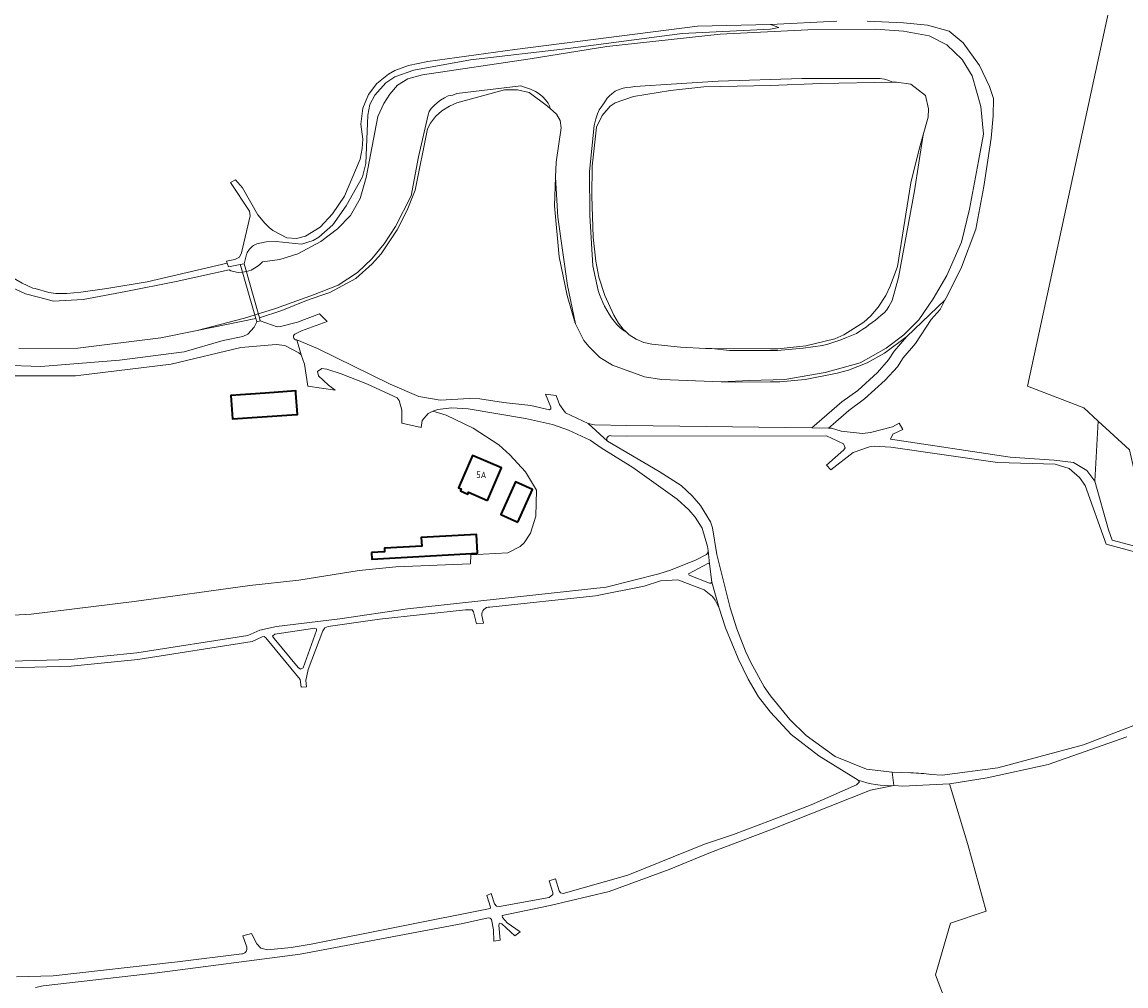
# Model space of a CAD drawing. Header units: metres. Extents: x 140853 to 145288, y 474558 to 480269.
# Tile 76 of 256: x 141292 to 141599, y 477058 to 477326. Entities that reach past the tile are written whole.
import ezdxf
from ezdxf.enums import TextEntityAlignment as Align

# ---------------------------------------------------------------- set-up
doc = ezdxf.new("R2010")
doc.units = ezdxf.units.M
doc.header["$MEASUREMENT"] = 0
for name, color, linetype, lineweight in [('B-WE-GR-BOS_LOOF-G', 40, 'Continuous', 13), ('B-WE-GR-GRAS-G', 60, 'Continuous', 13), ('B-WE-GW-WATERGANG_INSTEEK-G', 90, 'Continuous', 18), ('B-WE-KW-KUNSTWERK_BRUG-G', 170, 'Continuous', 18), ('B-WE-OG-BEBOUWING-G', 7, 'Continuous', 35), ('B-WE-OG-BEBOUWING_HUISNUMMER-T18', 10, 'Continuous', 18), ('B-WE-OG-TERREIN_ERF-G', 7, 'Continuous', 18), ('B-WE-OG-WATER-G', 130, 'Continuous', 18), ('B-WE-VH-ONVERHARD-G', 252, 'Continuous', 18), ('B-WE-VH-VERHARDING_STRAATBAKSTEEN-G', 252, 'Continuous', 18)]:
    doc.layers.add(name, color=color, linetype=linetype, lineweight=lineweight)
doc.styles.add('NLCS-ISO', font='txt')

msp = doc.modelspace()

# ---------------------------------------------------------------- linework, layer by layer
at = {"layer": 'B-WE-GR-BOS_LOOF-G', "ltscale": 0.2, "flags": 128}
for points in [[(141526.796, 477326.185), (141536.873, 477325.753), (141543.601, 477325.111), (141549.649, 477323.401), (141553.531, 477320.154), (141558.016, 477313.865), (141560.783, 477308.067), (141561.952, 477304.689), (141561.83, 477299.881), (141561.249, 477293.656), (141559.285, 477280.243), (141556.983, 477268.391), (141553.081, 477257.828), (141549.146, 477250), (141548.433, 477248.64), (141547.079, 477246.056), (141544.586, 477243.27), (141540.238, 477236.641), (141536.823, 477232.617), (141535.241, 477230.191), (141531.866, 477226.407), (141526.122, 477221.218), (141521.699, 477218.006), (141517.351, 477214.228), (141516.038, 477213.087), (141516.945, 477213.075), (141519.593, 477212.278), (141525.561, 477211.661), (141527.731, 477211.898), (141533.851, 477213.429), (141535.723, 477214.496), (141536.71, 477212.774), (141533.96, 477211.397), (141533.288, 477210.07), (141566.533, 477205.043), (141578.808, 477204.235), (141584.145, 477203.586), (141587.839, 477201.371), (141590.117, 477198.35), (141591.055, 477215.089), (141587.049, 477218.761), (141571.376, 477224.742), (141598.552, 477350.235)], [(141284.202, 477257.821), (141291.998, 477253.423), (141294.995, 477252.038), (141295.584, 477251.947), (141299.428, 477250.78), (141301.389, 477250.541), (141304.399, 477250.563), (141308.272, 477250.903), (141315.525, 477251.957), (141326.711, 477253.759), (141348.997, 477258.93), (141348.805, 477259.543), (141351.144, 477260.018), (141352.381, 477260.615), (141352.999, 477261.841), (141355.377, 477272.084), (141355.164, 477273.394), (141349.857, 477281.424), (141351.275, 477282.166), (141353.261, 477279.86), (141357.486, 477272.388), (141359.406, 477270.044), (141360.686, 477268.901), (141361.666, 477268.026), (141365.58, 477265.963), (141368.198, 477265.825), (141370.739, 477266.473), (141374.824, 477268.94), (141378.285, 477272.626), (141381.594, 477277.541), (141385.922, 477287.834), (141386.525, 477290.83), (141386.699, 477293.43), (141386.14, 477297.568), (141386.649, 477302.06), (141388.279, 477305.811), (141390.515, 477308.887), (141393.778, 477311.522), (141395.551, 477312.553), (141399.363, 477313.919), (141399.363, 477313.919), (141404.731, 477315.031), (141428.943, 477318.364), (141479.688, 477324.805), (141500, 477325.262), (141518.379, 477326.227)], [(141286.317, 477230.585), (141297.22, 477230.284), (141319.065, 477232.031), (141336.999, 477234.339), (141347.873, 477237.461), (141353.323, 477238.583), (141354.734, 477239.23), (141356.43, 477241.172), (141357.198, 477242.674), (141356.928, 477243.6), (141340.661, 477240.26), (141330.568, 477238.187), (141307.478, 477235.342), (141291.052, 477235.279)], [(141285.278, 477148.23), (141305.514, 477148.827), (141323.886, 477150.674), (141354.727, 477155.506), (141358.066, 477156.948), (141362.693, 477157.957), (141380.268, 477160.118), (141399.123, 477162.854), (141454.262, 477168.909), (141468.959, 477172.596), (141472.19, 477173.629), (141479.313, 477176.495), (141482.134, 477177.94), (141482.528, 477178.441), (141482.637, 477179.069), (141482.459, 477180.199), (141480.958, 477185.27), (141479.035, 477188.322), (141477.248, 477190.369), (141474.066, 477193.34), (141474.066, 477193.34), (141461.738, 477202.171), (141452.894, 477207.622), (141449.829, 477209.751), (141443.864, 477212.5), (141439.343, 477214.091), (141431.896, 477215.751), (141415.931, 477218.506), (141411.313, 477218.733), (141407.484, 477218.298), (141406.087, 477217.785), (141409.844, 477216.67), (141417.312, 477213.059), (141424.42, 477208.421), (141427.507, 477205.716), (141431.913, 477200.985), (141434.889, 477195.863), (141434.791, 477188.617), (141433.251, 477183.871), (141431.506, 477181.23), (141430.436, 477180.221), (141426.949, 477178.421), (141416.685, 477177.875), (141416.569, 477175.355), (141395.816, 477174.563), (141385.632, 477173.494), (141368.891, 477170.821), (141355.302, 477169.35), (141323.102, 477164.907), (141294.543, 477161.381), (141287.852, 477160.999)], [(141554.53, 477038.254), (141545.783, 477061.179), (141550.024, 477075.513), (141559.863, 477078.868), (141554.802, 477097.383), (141549.684, 477114.211), (141536.721, 477113.595), (141534.216, 477113.751), (141527.775, 477112.504), (141500, 477101.47), (141483.317, 477095.183), (141471.816, 477090.445), (141455.127, 477084.299), (141438.745, 477080.41), (141425.434, 477077.605), (141425.475, 477077.086), (141426.754, 477075.655), (141430.367, 477073.089), (141428.916, 477072.012), (141425.253, 477075.328), (141424.65, 477075.536), (141424.483, 477074.92), (141424.816, 477070.751), (141423.076, 477070.534), (141423.002, 477073.653), (141422.436, 477076.502), (141422.054, 477076.887), (141421.519, 477076.976), (141414.419, 477075.388), (141369.283, 477066.898), (141329.562, 477061.749), (141297.798, 477058.131), (141295.671, 477057.638)]]:
    msp.add_lwpolyline(points, dxfattribs=at)
for points in [[(141500, 477308.33), (141481.436, 477307.949), (141472.166, 477306.94), (141461.926, 477305.28), (141456.79, 477303.559), (141455.445, 477302.584), (141453.149, 477300.029), (141451.602, 477296.761), (141450.443, 477285.929), (141450.321, 477277.555), (141450.71, 477266.201), (141451.437, 477259.545), (141452.214, 477255.104), (141453.902, 477250), (141456.458, 477244.519), (141457.749, 477242.243), (141459, 477240.605), (141459.971, 477239.742), (141460.719, 477239.077), (141462.643, 477237.819), (141464.751, 477236.895), (141466.999, 477236.402), (141474.934, 477235.578), (141481.881, 477235.287), (141483.685, 477235.275), (141500, 477235.167), (141501.979, 477235.112), (141509.777, 477235.94), (141517.79, 477237.896), (141520.331, 477239.062), (141525.896, 477242.601), (141527.877, 477244.287), (141529.871, 477246.762), (141531.967, 477250), (141533.235, 477252.546), (141535.296, 477258.002), (141538.95, 477281.248), (141541.232, 477290.612), (141542.364, 477294.616), (141543.745, 477299.496), (141543.835, 477301.835), (141542.987, 477305.593), (141538.929, 477308.672), (141534.95, 477309.242), (141533.866, 477309.223), (141513.905, 477308.868), (141500, 477308.33)], [(141483.039, 477175.37), (141482.751, 477175.552), (141477.167, 477172.588), (141477.366, 477172.251), (141483.01, 477170.021), (141483.389, 477169.994), (141483.66, 477170.26), (141483.039, 477175.37)], [(141368.687, 477146.538), (141369.356, 477146.078), (141370.075, 477146.455), (141373.828, 477156.863), (141373.76, 477157.308), (141373.351, 477157.494), (141362.239, 477155.799), (141361.613, 477155.293), (141362.017, 477154.597), (141368.687, 477146.538)]]:
    msp.add_lwpolyline(points, close=True, dxfattribs=at)
msp.add_lwpolyline([(141441.809, 477296.528), (141441.553, 477298.577), (141440.522, 477300.366), (141438.758, 477301.946), (141438.027, 477302.601), (141432.929, 477306.392), (141429.688, 477307.127), (141426.017, 477307.09), (141412.816, 477303.476), (141410.778, 477302.633), (141408.6, 477301.319), (141406.849, 477299.765), (141405.468, 477297.873), (141404.683, 477296.31), (141401.209, 477279.277), (141398.972, 477273.683), (141396.244, 477268.199), (141391.729, 477261.511), (141389.245, 477258.737), (141384.705, 477254.659), (141377.544, 477250.818), (141375.025, 477250), (141371.031, 477248.626), (141364.199, 477245.769), (141357.92, 477243.774), (141358.168, 477242.902), (141362.899, 477241.299), (141363.792, 477241.312), (141368.55, 477242.552), (141374.641, 477244.889), (141376.746, 477242.776), (141369.646, 477240.171), (141368.105, 477239.373), (141368.105, 477239.373, 0.9240749), (141368.312, 477237.634), (141368.312, 477237.634), (141374.084, 477235.254), (141394.283, 477225.358), (141402.222, 477221.93), (141408.171, 477220.883), (141416.333, 477221.338), (141419.172, 477221.282), (141425.747, 477220.24), (141433.372, 477219.407), (141438.587, 477218.188), (141438.957, 477218.475), (141438.879, 477218.937), (141437.406, 477222.509), (141440.374, 477222.203), (141441.3, 477219.643), (141442.983, 477217.403), (141449.315, 477214.42), (141451.006, 477213.999), (141460.05, 477213.81), (141511.42, 477213.146), (141519.785, 477220.414), (141524.184, 477223.608), (141529.683, 477228.576), (141532.793, 477232.064), (141534.355, 477234.458), (141537.839, 477238.565), (141531.635, 477233.965), (141526.822, 477231.253), (141521.651, 477229.262), (141518.52, 477228.377), (141509.61, 477226.642), (141502.551, 477225.973), (141500, 477225.941), (141490.349, 477225.853), (141486.263, 477226.007), (141469.678, 477226.632), (141464.931, 477227.377), (141456.066, 477230.622), (141452.499, 477232.782), (141449.564, 477235.684), (141448.109, 477237.475), (141445.789, 477242.062), (141445.667, 477242.303), (141443.452, 477250), (141441.197, 477260.738), (141439.906, 477274.925), (141440.253, 477282.83), (141440.44, 477287.076), (141441.809, 477296.528)], format="xyb", close=True, dxfattribs=at)
for points in [[(141607.311, 477177.097), (141593.283, 477180.822), (141587.427, 477197.205), (141585.79, 477199.416), (141582.914, 477201.919), (141579.027, 477203.095), (141563.032, 477203.578), (141533.382, 477207.781), (141528.747, 477208.068), (141527.466, 477207.89), (141522.961, 477206.345), (141516.682, 477201.499), (141515.515, 477202.84), (141520.338, 477207.081), (141520.701, 477207.671), (141520.247, 477208.766), (141515.553, 477210.947), (141460.025, 477210.842), (141455.676, 477210.989), (141455.676, 477210.989, 0.7298049), (141454.669, 477209.494), (141454.669, 477209.494), (141469.002, 477201.058), (141475.12, 477197.183), (141478.236, 477194.323), (141480.48, 477191.579), (141483.283, 477187.103), (141483.857, 477185.415), (141485.083, 477177.945), (141488.755, 477163.177), (141490.585, 477157.36), (141493.046, 477151.077), (141494.495, 477147.938), (141498.239, 477141.19), (141500, 477138.726), (141505.303, 477132.081), (141509.865, 477127.706), (141517.924, 477121.866), (141526.646, 477118.365), (141533.723, 477117.525), (141539.001, 477117.287), (141539.001, 477117.287, -0.0203514), (141544.649, 477116.858), (141544.649, 477116.858), (141547.698, 477116.634), (141563.096, 477118.728), (141586.899, 477125.117), (141603.762, 477131.573)], [(141290.412, 477060.584), (141300.603, 477060.857), (141335.123, 477064.727), (141353, 477067.001), (141353.101, 477067.001), (141353.303, 477067.023), (141353.499, 477067.074), (141353.686, 477067.151), (141353.86, 477067.255), (141354.017, 477067.382), (141354.089, 477067.453), (141354.216, 477067.611), (141354.32, 477067.785), (141354.362, 477067.877), (141354.427, 477068.068), (141354.449, 477068.167), (141354.471, 477068.369), (141354.465, 477068.571), (141354.451, 477068.671), (141354.405, 477068.859), (141353.332, 477071.987), (141355.741, 477072.602), (141357.256, 477069.789), (141358.362, 477068.539), (141360.168, 477068.123), (141366.767, 477068.782), (141372.345, 477069.661), (141422.015, 477079.606), (141422.142, 477079.951), (141421.137, 477083.241), (141422.288, 477083.779), (141423.283, 477080.869), (141423.844, 477080.223), (141424.691, 477080.106), (141438.484, 477082.622), (141439.485, 477083.459), (141439.51, 477084.027), (141438.476, 477087.277), (141440.176, 477087.824), (141441.22, 477084.514), (141441.634, 477083.928), (141442.329, 477083.752), (141460.358, 477088.831), (141481.643, 477097.433), (141489.685, 477100.167), (141500, 477104.052), (141511.238, 477108.402), (141523.883, 477113.997), (141524.652, 477114.789), (141524.299, 477115.282), (141513.356, 477122.064), (141505.726, 477127.923), (141500, 477134.152), (141496.597, 477138.468), (141493.717, 477143.301), (141490.959, 477149.034), (141487.466, 477157.637), (141485.677, 477163.087), (141484.597, 477165.333), (141483.853, 477166.311), (141481.521, 477168.133), (141474.178, 477170.955), (141469.355, 477170.624), (141464.865, 477169.174), (141451.347, 477166.499), (141421.963, 477163.358), (141421.963, 477163.358, 0.4603233), (141419.698, 477161.061), (141419.698, 477161.061), (141420.163, 477158.911), (141418.262, 477158.744), (141417.459, 477162.004), (141417.036, 477162.564), (141415.247, 477162.616), (141391.263, 477159.991), (141377.067, 477157.996), (141376.136, 477157.592), (141375.516, 477156.789), (141371.483, 477146.022), (141370.857, 477142.988), (141370.975, 477141.246), (141369.547, 477141.1), (141369.225, 477143.202), (141359.751, 477154.785), (141359.287, 477155.194), (141358.672, 477155.127), (141355.943, 477153.824), (141324.122, 477148.838), (141305.634, 477146.98), (141285.293, 477146.38)]]:
    msp.add_lwpolyline(points, format="xyb", dxfattribs=at)
at = {"layer": 'B-WE-GR-GRAS-G', "ltscale": 0.2, "flags": 128}
for points in [[(141598.718, 477351.003), (141598.649, 477350.683), (141598.552, 477350.235), (141571.376, 477224.742), (141587.049, 477218.761), (141591.055, 477215.089), (141599.749, 477207.12), (141604.776, 477184.63), (141606.738, 477178.802), (141607.311, 477177.097), (141611.681, 477164.114), (141619.394, 477153.277), (141623.898, 477172.693), (141624.237, 477174.155), (141664.353, 477347.087), (141664.506, 477347.746), (141601.862, 477358.877), (141600.477, 477359.123), (141600.435, 477358.931), (141598.825, 477351.499), (141598.718, 477351.003)], [(141591.055, 477215.089), (141590.117, 477198.35), (141593.919, 477184.86), (141594.936, 477181.935), (141606.738, 477178.802), (141604.776, 477184.63), (141599.749, 477207.12), (141591.055, 477215.089)]]:
    msp.add_lwpolyline(points, close=True, dxfattribs=at)
at = {"layer": 'B-WE-GW-WATERGANG_INSTEEK-G', "ltscale": 0.2, "flags": 128}
for points in [[(141279.663, 477256.513), (141292.924, 477250.427), (141299.017, 477248.835), (141300.633, 477248.428), (141308.975, 477248.861), (141320.794, 477251.097), (141334.763, 477253.861), (141349.55, 477257.109), (141350.031, 477256.873), (141350.716, 477256.604), (141351.984, 477256.373), (141353.214, 477256.416), (141354.376, 477256.663), (141355.604, 477257.048), (141356.558, 477257.601), (141357.342, 477258.017), (141358.056, 477258.604), (141358.769, 477259.293), (141363.587, 477259.941), (141368.638, 477261.549), (141375.044, 477265.013), (141379.672, 477268.465), (141383.271, 477272.252), (141385.907, 477276.921), (141387.611, 477282.781), (141390.847, 477299.734), (141392.532, 477303.302), (141394.19, 477305.913), (141396.326, 477308.393), (141399.176, 477310.146), (141403.266, 477311.265), (141433.143, 477315.766), (141454.451, 477319.224), (141485.948, 477322.614), (141510.328, 477323.82), (141529.147, 477323.953), (141536.956, 477323.483), (141544.024, 477322.148), (141548.987, 477319.687), (141553.221, 477315.539), (141556.023, 477311.062), (141558.369, 477302.541), (141559.131, 477294.784), (141557.767, 477287.305), (141555.289, 477273.992), (141553.059, 477264.823), (141548.951, 477255.493), (141545.19, 477249.034), (141541.185, 477243.188), (141537.025, 477239.049), (141532.139, 477235.369), (141524.875, 477231.243), (141515.15, 477228.561), (141503.939, 477226.665), (141494.157, 477226.319), (141486.263, 477226.007), (141490.349, 477225.853), (141500, 477225.941), (141502.551, 477225.973), (141509.61, 477226.642), (141518.52, 477228.377), (141521.651, 477229.262), (141526.822, 477231.253), (141531.635, 477233.965), (141537.839, 477238.565), (141548.433, 477248.64), (141549.146, 477250), (141553.081, 477257.828), (141556.983, 477268.391), (141559.285, 477280.243), (141561.249, 477293.656), (141561.83, 477299.881), (141561.952, 477304.689), (141560.783, 477308.067), (141558.016, 477313.865), (141553.531, 477320.154), (141549.649, 477323.401), (141543.601, 477325.111), (141536.873, 477325.753), (141526.796, 477326.185)], [(141518.379, 477326.227), (141500, 477325.262), (141502.308, 477324.493), (141500, 477324.002), (141475.373, 477322.787), (141443.752, 477318.651), (141416.55, 477315.432), (141400.866, 477312.574), (141395.6, 477310.746), (141393.044, 477309.071), (141389.962, 477305.645), (141388.657, 477303.014), (141388.094, 477300.132), (141387.524, 477286.702), (141386.572, 477282.92), (141382.02, 477274.922), (141378.289, 477269.647), (141374.42, 477266.139), (141372.862, 477265.244), (141369.666, 477264.243), (141362.563, 477264.988), (141359.846, 477264.873), (141357.184, 477264.318), (141357.008, 477264.241), (141356.664, 477264.068), (141356.334, 477263.87), (141356.021, 477263.648), (141355.724, 477263.403), (141355.447, 477263.136), (141355.19, 477262.849), (141354.956, 477262.544), (141354.745, 477262.223), (141354.559, 477261.886), (141354.398, 477261.537), (141354.328, 477261.358), (141354.208, 477260.992), (141354.115, 477260.619), (141353.716, 477258.792), (141352.627, 477258.57), (141352.627, 477258.57), (141349.319, 477257.904), (141348.997, 477258.93), (141326.711, 477253.759), (141315.525, 477251.957), (141308.272, 477250.903), (141304.399, 477250.563), (141301.389, 477250.541), (141299.428, 477250.78), (141295.584, 477251.947), (141294.995, 477252.038), (141291.998, 477253.423), (141284.202, 477257.821)]]:
    msp.add_lwpolyline(points, dxfattribs=at)
for points in [[(141533.866, 477309.223), (141533.844, 477309.232), (141532.879, 477309.734), (141531.658, 477310.085), (141530.475, 477310.326), (141508.623, 477310.27), (141485.38, 477309.531), (141462.259, 477308.057), (141461.155, 477307.894), (141459.978, 477307.766), (141458.986, 477307.567), (141457.922, 477307.258), (141456.787, 477306.725), (141455.839, 477306.012), (141455.184, 477305.449), (141454.53, 477304.777), (141454.062, 477304.033), (141453.521, 477303.214), (141452.943, 477302.359), (141452.36, 477301.547), (141451.873, 477300.46), (141451.456, 477299.065), (141450.927, 477297.231), (141449.683, 477284.393), (141449.764, 477272.242), (141450.556, 477258.177), (141452.054, 477251.38), (141452.476, 477250.207), (141452.896, 477249.144), (141453.355, 477248.046), (141453.849, 477246.984), (141454.491, 477245.888), (141455.17, 477244.792), (141455.812, 477243.732), (141456.525, 477242.821), (141457.275, 477241.911), (141458.023, 477241.185), (141458.993, 477240.351), (141459.971, 477239.742), (141459, 477240.605), (141457.749, 477242.243), (141456.458, 477244.519), (141453.902, 477250), (141452.214, 477255.104), (141451.437, 477259.545), (141450.71, 477266.201), (141450.321, 477277.555), (141450.443, 477285.929), (141451.602, 477296.761), (141453.149, 477300.029), (141455.445, 477302.584), (141456.79, 477303.559), (141461.926, 477305.28), (141472.166, 477306.94), (141481.436, 477307.949), (141500, 477308.33), (141513.905, 477308.868), (141533.866, 477309.223)], [(141438.758, 477301.946), (141438.55, 477302.651), (141438.163, 477303.433), (141437.465, 477304.347), (141436.666, 477305.225), (141435.628, 477305.997), (141434.695, 477306.634), (141433.282, 477307.298), (141431.907, 477307.757), (141430.569, 477308.242), (141412.775, 477306.07), (141411.648, 477305.696), (141410.35, 477305.448), (141409.328, 477304.928), (141408.272, 477304.27), (141407.422, 477303.58), (141406.469, 477302.821), (141405.655, 477301.927), (141405.113, 477301.068), (141404.812, 477300.142), (141402.121, 477288.495), (141400.058, 477277.712), (141395.757, 477269.107), (141392.614, 477264.323), (141389.138, 477260.132), (141385.195, 477256.334), (141379.861, 477252.858), (141372.933, 477250.165), (141362.376, 477246.322), (141353.809, 477243.647), (141340.661, 477240.26), (141356.928, 477243.6), (141357.198, 477242.674), (141358.168, 477242.902), (141357.92, 477243.774), (141364.199, 477245.769), (141371.031, 477248.626), (141375.025, 477250), (141377.544, 477250.818), (141384.705, 477254.659), (141389.245, 477258.737), (141391.729, 477261.511), (141396.244, 477268.199), (141398.972, 477273.683), (141401.209, 477279.277), (141404.683, 477296.31), (141405.468, 477297.873), (141406.849, 477299.765), (141408.6, 477301.319), (141410.778, 477302.633), (141412.816, 477303.476), (141426.017, 477307.09), (141429.688, 477307.127), (141432.929, 477306.392), (141438.027, 477302.601), (141438.758, 477301.946)], [(141483.685, 477235.275), (141488.579, 477234.728), (141501.902, 477234.645), (141509.037, 477235.343), (141514.436, 477236.087), (141515.86, 477236.425), (141517.01, 477236.803), (141518.093, 477237.211), (141519.184, 477237.539), (141519.981, 477237.836), (141521.08, 477238.257), (141521.996, 477238.639), (141522.949, 477239.021), (141523.827, 477239.439), (141524.814, 477240.043), (141525.617, 477240.57), (141526.529, 477241.173), (141527.257, 477241.81), (141528.169, 477242.449), (141529.155, 477243.127), (141529.919, 477243.764), (141530.757, 477244.476), (141531.557, 477245.188), (141532.246, 477246.009), (141532.822, 477246.901), (141533.289, 477247.792), (141533.756, 477248.61), (141535.544, 477254.974), (141539.952, 477279.101), (141542.364, 477294.616), (141541.232, 477290.612), (141538.95, 477281.248), (141535.296, 477258.002), (141533.235, 477252.546), (141531.967, 477250), (141529.871, 477246.762), (141527.877, 477244.287), (141525.896, 477242.601), (141520.331, 477239.062), (141517.79, 477237.896), (141509.777, 477235.94), (141501.979, 477235.112), (141500, 477235.167), (141483.685, 477235.275)], [(141445.789, 477242.062), (141443.564, 477252.752), (141440.901, 477271.773), (141440.253, 477282.83), (141439.906, 477274.925), (141441.197, 477260.738), (141443.452, 477250), (141445.667, 477242.303), (141445.789, 477242.062)]]:
    msp.add_lwpolyline(points, close=True, dxfattribs=at)
at = {"layer": 'B-WE-KW-KUNSTWERK_BRUG-G', "ltscale": 0.2, "flags": 128}
msp.add_lwpolyline([(141356.152, 477250), (141354.148, 477257.232), (141353.716, 477258.792), (141352.627, 477258.57), (141352.848, 477257.793), (141355.061, 477250), (141356.928, 477243.6), (141357.198, 477242.674), (141358.168, 477242.902), (141357.92, 477243.774), (141356.152, 477250)], close=True, dxfattribs=at)
at = {"layer": 'B-WE-OG-BEBOUWING-G', "ltscale": 0.2, "flags": 128}
for points in [[(141363.234, 477223.122), (141359.521, 477222.859), (141350.014, 477222.188), (141350.474, 477215.672), (141366.941, 477216.834), (141368.481, 477216.943), (141368.065, 477222.826), (141368.021, 477223.46), (141363.234, 477223.122)], [(141421.32, 477193.014), (141425.216, 477202.066), (141417.157, 477205.535), (141413.28, 477196.526), (141414.005, 477196.214), (141413.775, 477195.679), (141415.825, 477194.797), (141416.037, 477195.288), (141421.32, 477193.014)], [(141429.73, 477186.978), (141433.815, 477196.034), (141429.108, 477198.157), (141425.022, 477189.102), (141429.73, 477186.978)], [(141389.098, 477178.557), (141389.2, 477176.698), (141418.557, 477178.316), (141418.27, 477183.525), (141402.883, 477182.677), (141403.048, 477180.345), (141392.682, 477179.774), (141392.738, 477178.757), (141389.098, 477178.557)]]:
    msp.add_lwpolyline(points, close=True, dxfattribs=at)
at = {"layer": 'B-WE-OG-TERREIN_ERF-G', "ltscale": 0.2, "flags": 128}
for points in [[(141287.852, 477160.999), (141294.543, 477161.381), (141323.102, 477164.907), (141355.302, 477169.35), (141368.891, 477170.821), (141385.632, 477173.494), (141395.816, 477174.563), (141416.569, 477175.355), (141416.685, 477177.875), (141426.949, 477178.421), (141430.436, 477180.221), (141431.506, 477181.23), (141433.251, 477183.871), (141434.791, 477188.617), (141434.889, 477195.863), (141431.913, 477200.985), (141427.507, 477205.716), (141424.42, 477208.421), (141417.312, 477213.059), (141409.844, 477216.67), (141406.087, 477217.785), (141406.087, 477217.785), (141404.866, 477217.174), (141403.146, 477215.248), (141402.835, 477213.275), (141397.481, 477214.455), (141397.544, 477218.12), (141396.78, 477220.743), (141396.209, 477221.523), (141387.956, 477225.33), (141380.646, 477228.233), (141376.691, 477229.46), (141375.247, 477229.688), (141374.082, 477228.805), (141374.354, 477227.607), (141377.092, 477225.041), (141378.942, 477223.641), (141371.416, 477224.732), (141370.487, 477230.862), (141369.558, 477233.489), (141368.895, 477234.044), (141365.006, 477236.057), (141362.554, 477236.346), (141352.748, 477235.495), (141333.383, 477230.904), (141306.786, 477227.647), (141290.009, 477227.609)], [(141598.938, 477127.34), (141577.095, 477119.616), (141560.144, 477115.874), (141549.804, 477114.23), (141549.684, 477114.211), (141554.802, 477097.383), (141559.863, 477078.868), (141550.024, 477075.513), (141545.783, 477061.179), (141554.53, 477038.254), (141561.535, 477019.512), (141598.39, 477035.171), (141624.044, 477045.03)]]:
    msp.add_lwpolyline(points, dxfattribs=at)
for points in [[(141363.234, 477223.122), (141368.021, 477223.46), (141368.065, 477222.826), (141368.481, 477216.943), (141366.941, 477216.834), (141350.474, 477215.672), (141350.014, 477222.188), (141359.521, 477222.859), (141363.234, 477223.122)], [(141421.32, 477193.014), (141416.037, 477195.288), (141415.825, 477194.797), (141413.775, 477195.679), (141414.005, 477196.214), (141413.28, 477196.526), (141417.157, 477205.535), (141425.216, 477202.066), (141421.32, 477193.014)], [(141429.73, 477186.978), (141425.022, 477189.102), (141429.108, 477198.157), (141433.815, 477196.034), (141429.73, 477186.978)], [(141389.098, 477178.557), (141392.738, 477178.757), (141392.682, 477179.774), (141403.048, 477180.345), (141402.883, 477182.677), (141418.27, 477183.525), (141418.557, 477178.316), (141389.2, 477176.698), (141389.098, 477178.557)]]:
    msp.add_lwpolyline(points, close=True, dxfattribs=at)
at = {"layer": 'B-WE-OG-WATER-G', "ltscale": 0.2, "flags": 128}
msp.add_lwpolyline([(141291.052, 477235.279), (141307.478, 477235.342), (141330.568, 477238.187), (141340.661, 477240.26), (141353.809, 477243.647), (141362.376, 477246.322), (141372.933, 477250.165), (141379.861, 477252.858), (141385.195, 477256.334), (141389.138, 477260.132), (141392.614, 477264.323), (141395.757, 477269.107), (141400.058, 477277.712), (141402.121, 477288.495), (141404.812, 477300.142), (141405.113, 477301.068), (141405.655, 477301.927), (141406.469, 477302.821), (141407.422, 477303.58), (141408.272, 477304.27), (141409.328, 477304.928), (141410.35, 477305.448), (141411.648, 477305.696), (141412.775, 477306.07), (141430.569, 477308.242), (141431.907, 477307.757), (141433.282, 477307.298), (141434.695, 477306.634), (141435.628, 477305.997), (141436.666, 477305.225), (141437.465, 477304.347), (141438.163, 477303.433), (141438.55, 477302.651), (141438.758, 477301.946), (141440.522, 477300.366), (141441.553, 477298.577), (141441.809, 477296.528), (141440.44, 477287.076), (141440.253, 477282.83), (141440.901, 477271.773), (141443.564, 477252.752), (141445.789, 477242.062), (141448.109, 477237.475), (141449.564, 477235.684), (141452.499, 477232.782), (141456.066, 477230.622), (141464.931, 477227.377), (141469.678, 477226.632), (141486.263, 477226.007), (141486.263, 477226.007), (141494.157, 477226.319), (141503.939, 477226.665), (141515.15, 477228.561), (141524.875, 477231.243), (141532.139, 477235.369), (141537.025, 477239.049), (141541.185, 477243.188), (141545.19, 477249.034), (141548.951, 477255.493), (141553.059, 477264.823), (141555.289, 477273.992), (141557.767, 477287.305), (141559.131, 477294.784), (141558.369, 477302.541), (141556.023, 477311.062), (141553.221, 477315.539), (141548.987, 477319.687), (141544.024, 477322.148), (141536.956, 477323.483), (141529.147, 477323.953), (141510.328, 477323.82), (141485.948, 477322.614), (141454.451, 477319.224), (141433.143, 477315.766), (141403.266, 477311.265), (141399.176, 477310.146), (141396.326, 477308.393), (141394.19, 477305.913), (141392.532, 477303.302), (141390.847, 477299.734), (141387.611, 477282.781), (141385.907, 477276.921), (141383.271, 477272.252), (141379.672, 477268.465), (141375.044, 477265.013), (141368.638, 477261.549), (141363.587, 477259.941), (141358.769, 477259.293), (141358.056, 477258.604), (141357.342, 477258.017), (141356.558, 477257.601), (141355.604, 477257.048), (141354.376, 477256.663), (141353.214, 477256.416), (141351.984, 477256.373), (141350.716, 477256.604), (141350.031, 477256.873), (141349.55, 477257.109), (141334.763, 477253.861), (141320.794, 477251.097), (141308.975, 477248.861), (141300.633, 477248.428), (141299.017, 477248.835), (141292.924, 477250.427), (141279.663, 477256.513)], dxfattribs=at)
msp.add_lwpolyline([(141464.751, 477236.895), (141462.643, 477237.819), (141460.719, 477239.077), (141459.971, 477239.742), (141458.993, 477240.351), (141458.023, 477241.185), (141457.275, 477241.911), (141456.525, 477242.821), (141455.812, 477243.732), (141455.17, 477244.792), (141454.491, 477245.888), (141453.849, 477246.984), (141453.355, 477248.046), (141452.896, 477249.144), (141452.476, 477250.207), (141452.054, 477251.38), (141450.556, 477258.177), (141449.764, 477272.242), (141449.683, 477284.393), (141450.927, 477297.231), (141451.456, 477299.065), (141451.873, 477300.46), (141452.36, 477301.547), (141452.943, 477302.359), (141453.521, 477303.214), (141454.062, 477304.033), (141454.53, 477304.777), (141455.184, 477305.449), (141455.839, 477306.012), (141456.787, 477306.725), (141457.922, 477307.258), (141458.986, 477307.567), (141459.978, 477307.766), (141461.155, 477307.894), (141462.259, 477308.057), (141485.38, 477309.531), (141508.623, 477310.27), (141530.475, 477310.326), (141531.658, 477310.085), (141532.879, 477309.734), (141533.844, 477309.232), (141533.866, 477309.223), (141534.95, 477309.242), (141538.929, 477308.672), (141542.987, 477305.593), (141543.835, 477301.835), (141543.745, 477299.496), (141542.364, 477294.616), (141539.952, 477279.101), (141535.544, 477254.974), (141533.756, 477248.61), (141533.289, 477247.792), (141532.822, 477246.901), (141532.246, 477246.009), (141531.557, 477245.188), (141530.757, 477244.476), (141529.919, 477243.764), (141529.155, 477243.127), (141528.169, 477242.449), (141527.257, 477241.81), (141526.529, 477241.173), (141525.617, 477240.57), (141524.814, 477240.043), (141523.827, 477239.439), (141522.949, 477239.021), (141521.996, 477238.639), (141521.08, 477238.257), (141519.981, 477237.836), (141519.184, 477237.539), (141518.093, 477237.211), (141517.01, 477236.803), (141515.86, 477236.425), (141514.436, 477236.087), (141509.037, 477235.343), (141501.902, 477234.645), (141488.579, 477234.728), (141483.685, 477235.275), (141481.881, 477235.287), (141474.934, 477235.578), (141466.999, 477236.402), (141464.751, 477236.895)], close=True, dxfattribs=at)
at = {"layer": 'B-WE-VH-ONVERHARD-G', "ltscale": 0.2, "flags": 128}
for points in [[(141360.686, 477268.901), (141359.406, 477270.044), (141357.486, 477272.388), (141353.261, 477279.86), (141351.275, 477282.166), (141349.857, 477281.424), (141355.164, 477273.394), (141355.377, 477272.084), (141352.999, 477261.841), (141352.381, 477260.615), (141351.144, 477260.018), (141348.805, 477259.543), (141348.997, 477258.93), (141349.319, 477257.904), (141352.627, 477258.57), (141353.716, 477258.792), (141354.115, 477260.619), (141354.208, 477260.992), (141354.328, 477261.358), (141354.398, 477261.537), (141354.559, 477261.886), (141354.745, 477262.223), (141354.956, 477262.544), (141355.19, 477262.849), (141355.447, 477263.136), (141355.724, 477263.403), (141356.021, 477263.648), (141356.334, 477263.87), (141356.664, 477264.068), (141357.008, 477264.241), (141357.184, 477264.318), (141359.846, 477264.873), (141362.563, 477264.988), (141369.666, 477264.243), (141372.862, 477265.244), (141374.42, 477266.139), (141378.289, 477269.647), (141382.02, 477274.922), (141386.572, 477282.92), (141387.524, 477286.702), (141388.094, 477300.132), (141388.657, 477303.014), (141389.962, 477305.645), (141393.044, 477309.071), (141395.6, 477310.746), (141400.866, 477312.574), (141416.55, 477315.432), (141443.752, 477318.651), (141475.373, 477322.787), (141500, 477324.002), (141502.308, 477324.493), (141500, 477325.262), (141479.688, 477324.805), (141428.943, 477318.364), (141404.731, 477315.031), (141399.363, 477313.919), (141395.551, 477312.553), (141393.778, 477311.522), (141390.515, 477308.887), (141388.279, 477305.811), (141386.649, 477302.06), (141386.14, 477297.568), (141386.699, 477293.43), (141386.525, 477290.83), (141385.922, 477287.834), (141381.594, 477277.541), (141378.285, 477272.626), (141374.824, 477268.94), (141370.739, 477266.473), (141368.198, 477265.825), (141365.58, 477265.963), (141361.666, 477268.026), (141360.686, 477268.901)], [(141548.433, 477248.64), (141537.839, 477238.565), (141534.355, 477234.458), (141532.793, 477232.064), (141529.683, 477228.576), (141524.184, 477223.608), (141519.785, 477220.414), (141511.42, 477213.146), (141516.038, 477213.087), (141517.351, 477214.228), (141521.699, 477218.006), (141526.122, 477221.218), (141531.866, 477226.407), (141535.241, 477230.191), (141536.823, 477232.617), (141540.238, 477236.641), (141544.586, 477243.27), (141547.079, 477246.056), (141548.433, 477248.64)], [(141368.687, 477146.538), (141362.017, 477154.597), (141361.613, 477155.293), (141362.239, 477155.799), (141373.351, 477157.494), (141373.76, 477157.308), (141373.828, 477156.863), (141370.075, 477146.455), (141369.356, 477146.078), (141368.687, 477146.538)]]:
    msp.add_lwpolyline(points, close=True, dxfattribs=at)
for points in [[(141290.009, 477227.609), (141306.786, 477227.647), (141333.383, 477230.904), (141352.748, 477235.495), (141362.554, 477236.346), (141365.006, 477236.057), (141368.895, 477234.044), (141369.558, 477233.489), (141368.312, 477237.634), (141368.312, 477237.634, -0.9240749), (141368.105, 477239.373), (141368.105, 477239.373), (141369.646, 477240.171), (141369.646, 477240.171), (141376.746, 477242.776), (141374.641, 477244.889), (141368.55, 477242.552), (141363.792, 477241.312), (141362.899, 477241.299), (141358.168, 477242.902), (141357.198, 477242.674), (141356.43, 477241.172), (141354.734, 477239.23), (141353.323, 477238.583), (141347.873, 477237.461), (141336.999, 477234.339), (141319.065, 477232.031), (141297.22, 477230.284), (141286.317, 477230.585)], [(141606.738, 477178.802), (141594.936, 477181.935), (141593.919, 477184.86), (141590.117, 477198.35), (141587.839, 477201.371), (141584.145, 477203.586), (141578.808, 477204.235), (141566.533, 477205.043), (141533.288, 477210.07), (141533.96, 477211.397), (141536.71, 477212.774), (141535.723, 477214.496), (141533.851, 477213.429), (141527.731, 477211.898), (141525.561, 477211.661), (141519.593, 477212.278), (141516.945, 477213.075), (141516.038, 477213.087), (141511.42, 477213.146), (141460.05, 477213.81), (141451.006, 477213.999), (141449.315, 477214.42), (141454.669, 477209.494), (141454.669, 477209.494, -0.7298049), (141455.676, 477210.989), (141455.676, 477210.989), (141460.025, 477210.842), (141515.553, 477210.947), (141520.247, 477208.766), (141520.701, 477207.671), (141520.338, 477207.081), (141515.515, 477202.84), (141516.682, 477201.499), (141522.961, 477206.345), (141527.466, 477207.89), (141528.747, 477208.068), (141533.382, 477207.781), (141563.032, 477203.578), (141579.027, 477203.095), (141582.914, 477201.919), (141585.79, 477199.416), (141587.427, 477197.205), (141593.283, 477180.822), (141607.311, 477177.097)], [(141285.293, 477146.38), (141305.634, 477146.98), (141324.122, 477148.838), (141355.943, 477153.824), (141358.672, 477155.127), (141359.287, 477155.194), (141359.751, 477154.785), (141369.225, 477143.202), (141369.547, 477141.1), (141370.975, 477141.246), (141370.857, 477142.988), (141371.483, 477146.022), (141375.516, 477156.789), (141376.136, 477157.592), (141377.067, 477157.996), (141391.263, 477159.991), (141415.247, 477162.616), (141417.036, 477162.564), (141417.459, 477162.004), (141418.262, 477158.744), (141420.163, 477158.911), (141419.698, 477161.061), (141419.698, 477161.061, -0.4603233), (141421.963, 477163.358), (141421.963, 477163.358), (141451.347, 477166.499), (141464.865, 477169.174), (141469.355, 477170.624), (141474.178, 477170.955), (141481.521, 477168.133), (141483.853, 477166.311), (141484.597, 477165.333), (141485.677, 477163.087), (141485.677, 477163.087), (141483.66, 477170.26), (141483.389, 477169.994), (141483.01, 477170.021), (141477.366, 477172.251), (141477.167, 477172.588), (141482.751, 477175.552), (141483.039, 477175.37), (141482.637, 477179.069), (141482.528, 477178.441), (141482.134, 477177.94), (141479.313, 477176.495), (141472.19, 477173.629), (141468.959, 477172.596), (141454.262, 477168.909), (141399.123, 477162.854), (141380.268, 477160.118), (141362.693, 477157.957), (141358.066, 477156.948), (141354.727, 477155.506), (141323.886, 477150.674), (141305.514, 477148.827), (141285.278, 477148.23)], [(141603.762, 477131.573), (141586.899, 477125.117), (141563.096, 477118.728), (141547.698, 477116.634), (141544.649, 477116.858), (141544.649, 477116.858, 0.0203514), (141539.001, 477117.287), (141539.001, 477117.287), (141533.723, 477117.525), (141534.216, 477113.751), (141536.721, 477113.595), (141549.684, 477114.211), (141549.804, 477114.23), (141560.144, 477115.874), (141577.095, 477119.616), (141598.938, 477127.34)]]:
    msp.add_lwpolyline(points, format="xyb", dxfattribs=at)
msp.add_lwpolyline([(141368.312, 477237.634), (141369.558, 477233.489), (141370.487, 477230.862), (141371.416, 477224.732), (141378.942, 477223.641), (141377.092, 477225.041), (141374.354, 477227.607), (141374.082, 477228.805), (141375.247, 477229.688), (141376.691, 477229.46), (141380.646, 477228.233), (141387.956, 477225.33), (141396.209, 477221.523), (141396.78, 477220.743), (141397.544, 477218.12), (141397.481, 477214.455), (141402.835, 477213.275), (141403.146, 477215.248), (141404.866, 477217.174), (141406.087, 477217.785), (141407.484, 477218.298), (141411.313, 477218.733), (141415.931, 477218.506), (141431.896, 477215.751), (141439.343, 477214.091), (141443.864, 477212.5), (141449.829, 477209.751), (141452.894, 477207.622), (141461.738, 477202.171), (141474.066, 477193.34), (141477.248, 477190.369), (141479.035, 477188.322), (141480.958, 477185.27), (141482.459, 477180.199), (141482.637, 477179.069), (141483.039, 477175.37), (141483.66, 477170.26), (141485.677, 477163.087), (141487.466, 477157.637), (141490.959, 477149.034), (141493.717, 477143.301), (141496.597, 477138.468), (141500, 477134.152), (141505.726, 477127.923), (141513.356, 477122.064), (141524.299, 477115.282), (141524.299, 477115.282, 0.0999295), (141534.216, 477113.751), (141534.216, 477113.751), (141533.723, 477117.525), (141526.646, 477118.365), (141517.924, 477121.866), (141509.865, 477127.706), (141505.303, 477132.081), (141500, 477138.726), (141498.239, 477141.19), (141494.495, 477147.938), (141493.046, 477151.077), (141490.585, 477157.36), (141488.755, 477163.177), (141485.083, 477177.945), (141483.857, 477185.415), (141483.283, 477187.103), (141480.48, 477191.579), (141478.236, 477194.323), (141475.12, 477197.183), (141469.002, 477201.058), (141454.669, 477209.494), (141449.315, 477214.42), (141442.983, 477217.403), (141441.3, 477219.643), (141440.374, 477222.203), (141437.406, 477222.509), (141438.879, 477218.937), (141438.957, 477218.475), (141438.587, 477218.188), (141433.372, 477219.407), (141425.747, 477220.24), (141419.172, 477221.282), (141416.333, 477221.338), (141408.171, 477220.883), (141402.222, 477221.93), (141394.283, 477225.358), (141374.084, 477235.254), (141368.312, 477237.634)], format="xyb", close=True, dxfattribs=at)
at = {"layer": 'B-WE-VH-VERHARDING_STRAATBAKSTEEN-G', "ltscale": 0.2, "flags": 128}
msp.add_lwpolyline([(141295.671, 477057.638), (141297.798, 477058.131), (141329.562, 477061.749), (141369.283, 477066.898), (141414.419, 477075.388), (141421.519, 477076.976), (141422.054, 477076.887), (141422.436, 477076.502), (141423.002, 477073.653), (141423.076, 477070.534), (141424.816, 477070.751), (141424.483, 477074.92), (141424.65, 477075.536), (141425.253, 477075.328), (141428.916, 477072.012), (141430.367, 477073.089), (141426.754, 477075.655), (141425.475, 477077.086), (141425.434, 477077.605), (141438.745, 477080.41), (141455.127, 477084.299), (141471.816, 477090.445), (141471.816, 477090.445), (141483.317, 477095.183), (141500, 477101.47), (141527.775, 477112.504), (141534.216, 477113.751), (141534.216, 477113.751, -0.0999295), (141524.299, 477115.282), (141524.299, 477115.282), (141524.652, 477114.789), (141523.883, 477113.997), (141511.238, 477108.402), (141500, 477104.052), (141489.685, 477100.167), (141481.643, 477097.433), (141460.358, 477088.831), (141442.329, 477083.752), (141441.634, 477083.928), (141441.22, 477084.514), (141440.176, 477087.824), (141438.476, 477087.277), (141439.51, 477084.027), (141439.485, 477083.459), (141438.484, 477082.622), (141424.691, 477080.106), (141423.844, 477080.223), (141423.283, 477080.869), (141422.288, 477083.779), (141421.137, 477083.241), (141422.142, 477079.951), (141422.015, 477079.606), (141372.345, 477069.661), (141366.767, 477068.782), (141360.168, 477068.123), (141358.362, 477068.539), (141357.256, 477069.789), (141355.741, 477072.602), (141353.332, 477071.987), (141354.405, 477068.859), (141354.451, 477068.671), (141354.465, 477068.571), (141354.471, 477068.369), (141354.449, 477068.167), (141354.427, 477068.068), (141354.362, 477067.877), (141354.32, 477067.785), (141354.216, 477067.611), (141354.089, 477067.453), (141354.017, 477067.382), (141353.86, 477067.255), (141353.686, 477067.151), (141353.499, 477067.074), (141353.303, 477067.023), (141353.101, 477067.001), (141353, 477067.001), (141335.123, 477064.727), (141300.603, 477060.857), (141290.412, 477060.584)], format="xyb", dxfattribs=at)

# ---------------------------------------------------------------- texts
at = {"layer": 'B-WE-OG-BEBOUWING_HUISNUMMER-T18', "style": 'NLCS-ISO'}
msp.add_text('5A', height=1.8, rotation=356.9, dxfattribs=at).set_placement((141419.598, 477200.13), align=Align.MIDDLE_CENTER)

doc.saveas('drawing.dxf')
